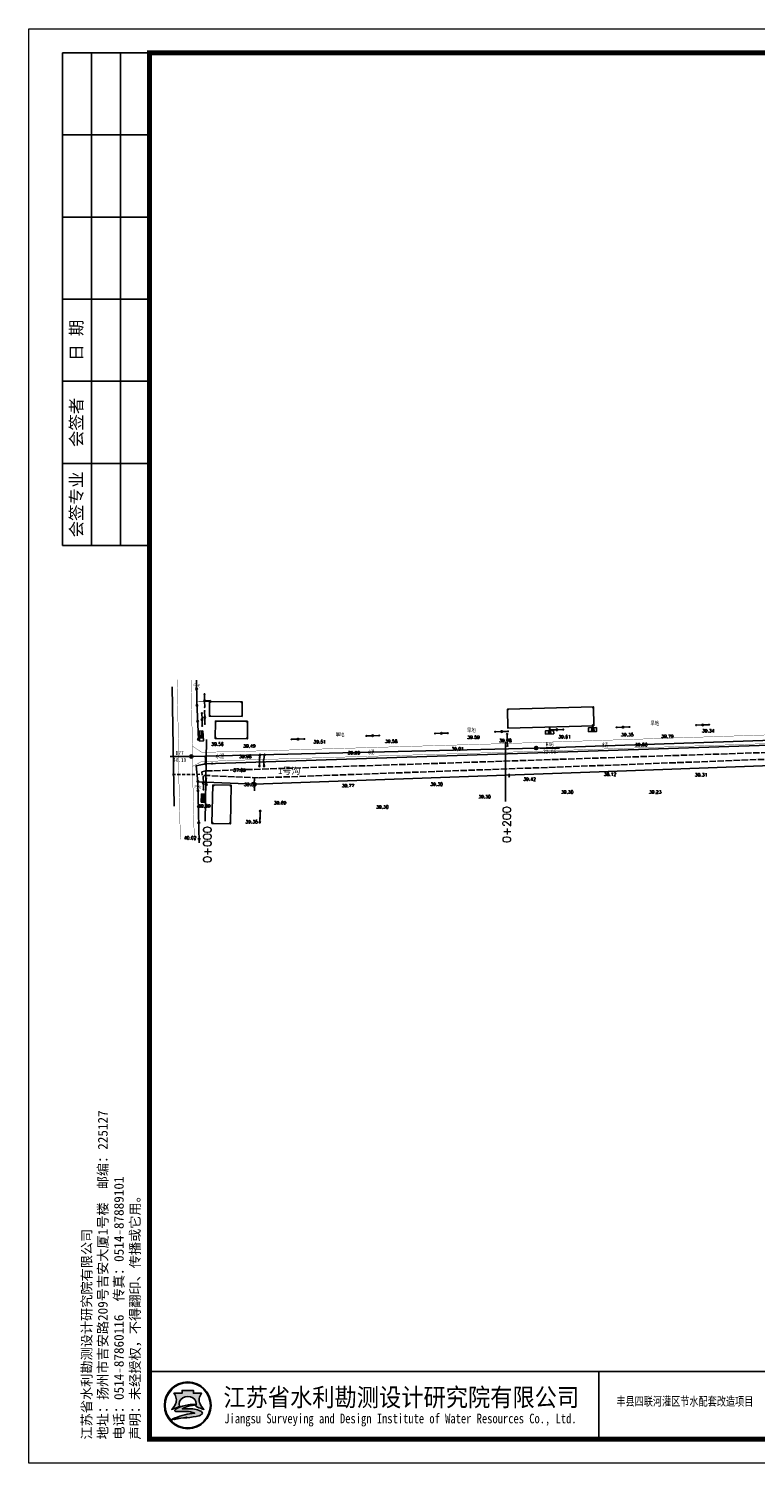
# Model space of a CAD drawing. Header units: millimetres. Extents: x -1851 to 142262423, y -629789 to 22327943.
# Tile 3 of 69: x 9956 to 10407, y 2719 to 3610. Entities that reach past the tile are written whole.
import ezdxf
from ezdxf.enums import TextEntityAlignment as Align

# ---------------------------------------------------------------- set-up
doc = ezdxf.new("R2010")
doc.units = ezdxf.units.MM
for name, pattern in [('4332', [5, 4, -1]), ('X3', [5, 4, -1]), ('X5', [3, 2, -1])]:
    doc.linetypes.add(name, pattern=pattern)
doc.layers.add('ASSIST', color=7, linetype='Continuous', plot=False)
for name, color, linetype in [('DLDW', 7, 'Continuous'), ('DLSS', 7, 'Continuous'), ('DMTZ', 7, 'Continuous'), ('duanmianxian', 7, 'Continuous'), ('GCD', 7, 'Continuous'), ('GXYZ', 7, 'Continuous'), ('JMD', 7, 'Continuous'), ('KZD', 7, 'Continuous'), ('smzj', 7, 'Continuous'), ('SXSS', 7, 'Continuous'), ('ZBTZ', 7, 'Continuous'), ('导线', 7, 'Continuous'), ('断面', 7, 'Continuous'), ('断面线', 7, 'Continuous')]:
    doc.layers.add(name, color=color, linetype=linetype)
doc.styles.add('HZ', font='rs.shx', dxfattribs={"bigfont": 'hztxt.shx'})
doc.styles.get("Standard").update_dxf_attribs({"font": 'txt', "bigfont": 'gbcbig.shx'})
doc.styles.add('仿宋', font='FangSong_GB2312.ttf')
doc.styles.add('宋体', font='txt', dxfattribs={"height": 3.5})
doc.styles.add('正等线体', font='simhei.ttf')
doc.linetypes.add('443', pattern='A,9.4,[169,AAA.SHX,S=1,R=0,X=0,Y=0.15],0.6', length=10)
doc.linetypes.add('833a', pattern='A,2,[150,AAA.SHX,S=0.8,R=0,X=0,Y=0],2,[150,AAA.SHX,S=2,R=0,X=0,Y=0],1e-11', length=4.00000000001)
doc.linetypes.add('8411', pattern='A,1,[20,LINE.SHX,S=2,R=0,X=0,Y=0],2,[15,LINE.SHX,S=2,R=0,X=0,Y=0],1', length=4)

# ---------------------------------------------------------------- blocks, each defined once
blk = doc.blocks.new('*U20')
at = {"linetype": 'Continuous'}
for points in [[(-1.110223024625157e-16, 2.5), (0.0999999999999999, 3.6), (-0.1000000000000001, 3.6)], [(-1.110223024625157e-16, 2.5), (-0.1000000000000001, 3.6), (-0.1000000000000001, 1.4)], [(-1.110223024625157e-16, 2.5), (-0.1000000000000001, 1.4), (0.0999999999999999, 1.4)], [(-1.110223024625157e-16, 2.5), (0.0999999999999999, 1.4), (0.0999999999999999, 3.6)]]:
    blk.add_solid(points, dxfattribs=at)
blk = doc.blocks.new('*U21')
at = {"linetype": 'Continuous'}
for points in [[(-0.09999999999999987, -0.09999999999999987), (-0.6000000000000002, 0.5999999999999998), (-0.7999999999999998, -0.7999999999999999)], [(-0.09999999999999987, -0.09999999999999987), (0.6000000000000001, 0.6000000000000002), (-0.6000000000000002, 0.5999999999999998)], [(-0.09999999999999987, -0.09999999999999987), (0.8000000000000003, -0.7999999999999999), (0.6000000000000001, 0.6000000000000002)], [(-0.09999999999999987, -0.09999999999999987), (-0.7999999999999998, -0.7999999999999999), (0.8000000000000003, -0.7999999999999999)]]:
    blk.add_solid(points, dxfattribs=at)
blk = doc.blocks.new('gc017')
for p, q in [((-0.6, 0.6), (-0.7999999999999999, -0.7999999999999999)), ((-0.6, 0.6), (0.6, 0.6)), ((0.6, 0.6), (0.8000000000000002, -0.7999999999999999)), ((-0.7999999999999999, -0.7999999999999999), (0.8000000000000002, -0.7999999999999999))]:
    blk.add_line(p, q)
for points in [[(0.6000000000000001, 0.6000000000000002), (-0.6000000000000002, 0.5999999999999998), (-0.7999999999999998, -0.7999999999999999), (0.8000000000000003, -0.7999999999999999)], [(-0.1, 0.6), (0.1, 0.6), (0.1, 2.8), (-0.1, 2.8)]]:
    blk.add_lwpolyline(points, close=True)
at = {"const_width": 0.2}
blk.add_lwpolyline([(-0.6, 0.6), (-0.6, 0.6), (-0.6, 0.6)], dxfattribs=at)
blk.add_point((0, 0))
at = {"linetype": 'Continuous'}
for name, p in [('*U21', (0, 0)), ('*U20', (1.110223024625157e-16, -0.7999999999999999))]:
    blk.add_blockref(name, p, dxfattribs=at)
blk = doc.blocks.new('*U25')
at = {"linetype": 'Continuous'}
for points in [[(3.75, -6.938893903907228e-17), (3.769030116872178, -0.09567085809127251), (3.769030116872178, 0.09567085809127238)], [(3.769030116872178, 0.09567085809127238), (3.823223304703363, -0.1767766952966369), (3.823223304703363, 0.1767766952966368)], [(3.823223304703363, -0.1767766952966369), (3.769030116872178, 0.09567085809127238), (3.769030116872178, -0.09567085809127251)], [(3.823223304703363, 0.1767766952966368), (3.904329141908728, -0.2309698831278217), (3.904329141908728, 0.2309698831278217)], [(3.904329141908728, -0.2309698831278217), (3.823223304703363, 0.1767766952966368), (3.823223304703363, -0.1767766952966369)], [(3.904329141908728, 0.2309698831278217), (4, -0.25), (4, 0.25)], [(4, -0.25), (3.904329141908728, 0.2309698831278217), (3.904329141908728, -0.2309698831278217)], [(4, 0.25), (4.095670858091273, -0.2309698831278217), (4.095670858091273, 0.2309698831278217)], [(4.095670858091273, -0.2309698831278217), (4, 0.25), (4, -0.25)], [(4.095670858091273, 0.2309698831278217), (4.176776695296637, -0.1767766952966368), (4.176776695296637, 0.1767766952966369)], [(4.176776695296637, -0.1767766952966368), (4.095670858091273, 0.2309698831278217), (4.095670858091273, -0.2309698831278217)], [(4.176776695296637, 0.1767766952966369), (4.230969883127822, -0.09567085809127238), (4.230969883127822, 0.09567085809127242)], [(4.230969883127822, -0.09567085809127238), (4.176776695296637, 0.1767766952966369), (4.176776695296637, -0.1767766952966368)], [(4.25, -2.775557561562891e-17), (4.230969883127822, 0.09567085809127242), (4.230969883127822, -0.09567085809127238)]]:
    blk.add_solid(points, dxfattribs=at)
blk = doc.blocks.new('gc170')
at = {"color": 8, "linetype": 'Continuous'}
blk.add_circle((0, 0), 0.5, dxfattribs=at)
blk = doc.blocks.new('gc257')
at = {"linetype": 'Continuous'}
h = blk.add_hatch(color=256, dxfattribs=at)
edge = h.paths.add_edge_path()
edge.add_arc((0, 0), 0.15, 0, 360)
for radius in [1, 0.15]:
    blk.add_circle((0, 0), radius)
blk.add_point((0, 0))
blk = doc.blocks.new('gc013c')
at = {"color": 8, "linetype": 'Continuous'}
blk.add_line((0.5, 0), (4, 0), dxfattribs=at)
at = {"color": 8, "linetype": 'Continuous', "const_width": 0.15, "flags": 128}
blk.add_lwpolyline([(3.775, 0, 1), (3.925, 0, 1)], format="xyb", close=True, dxfattribs=at)
blk = doc.blocks.new('tk')
h = blk.add_hatch(color=152)
h.dxf.hatch_style = 1
h.paths.add_polyline_path([(6876.364125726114, 854.2295714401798, 1), (6866.686434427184, 854.2295714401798, 1)])
h.paths.add_polyline_path([(6876.201261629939, 854.2295714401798, 1), (6866.84929852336, 854.2295714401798, 1)], flags=16)
h = blk.add_hatch(color=152)
h.dxf.hatch_style = 1
edge = h.paths.add_edge_path()
edge.add_arc((6873.407199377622, 851.8047045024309), 1.461698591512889, 43.31770961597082, 70.37003522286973)
edge.add_arc((6872.0275850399, 847.9366998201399), 5.568375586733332, 70.37003522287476, 84.52854590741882)
edge.add_arc((6871.440752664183, 841.8102204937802), 11.72289597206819, 84.5285459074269, 95.17746754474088)
edge.add_arc((6871.582339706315, 852.1014277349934), 1.831337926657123, 111.7965680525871, 130.9174013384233, ccw=False)
edge.add_arc((6873.47809212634, 847.3608850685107), 6.936886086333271, 98.84274785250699, 111.79656805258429, ccw=False)
edge.add_arc((6874.544451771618, 840.506451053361), 13.873772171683, 95.21036804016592, 98.84274785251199, ccw=False)
edge.add_ellipse((6871.525280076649, 854.5219636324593), major_axis=(-1.773815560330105, 0), ratio=0.8776980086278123, start_angle=172.6538623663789, end_angle=176.9129867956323)
edge.add_arc((6873.117644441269, 844.1909795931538), 10.24870363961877, 88.99992913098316, 98.52267106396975)
edge.add_arc((6872.724314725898, 846.8157053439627), 7.594670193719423, 98.5226710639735, 116.8491039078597)
edge.add_arc((6869.849912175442, 852.4939579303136), 1.230336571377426, 116.8491039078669, 139.2900683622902)
edge.add_arc((6869.065436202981, 853.1689503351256), 0.1954369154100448, 139.2900683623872, 263.050638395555)
edge.add_arc((6869.248585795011, 854.6715617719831), 1.70916902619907, 263.0506383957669, 272.136251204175)
edge.add_arc((6870.416233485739, 823.3689317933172), 29.61523112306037, 88.46268833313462, 92.13625120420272, ccw=False)
edge.add_arc((6871.07395213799, 847.876297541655), 5.099041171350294, 68.07113774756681, 88.46268833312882, ccw=False)
edge.add_arc((6875.183614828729, 831.3122526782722), 21.4080615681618, 95.91294384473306, 98.79521578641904)
edge.add_arc((6873.816328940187, 840.1492628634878), 12.46590188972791, 98.79521578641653, 117.8496747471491)
edge.add_arc((6932.315236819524, 613.7362839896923), 245.9934265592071, 104.7703900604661, 105.15790668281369, ccw=False)
edge.add_line((6869.600177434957, 851.6009245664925), (6868.796656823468, 851.2750728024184))
edge.add_arc((6890.157828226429, 754.105500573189), 99.48982566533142, 100.90627282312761, 102.39834375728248, ccw=False)
edge.add_line((6871.334059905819, 851.7983414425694), (6870.72346251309, 851.6097564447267))
edge.add_arc((6868.414090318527, 880.2016823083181), 28.68503833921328, 274.6177604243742, 279.6944367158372)
edge.add_arc((6872.474319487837, 856.4344682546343), 4.573507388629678, 279.694436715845, 287.6119267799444)
edge.add_arc((6873.358587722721, 853.648913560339), 1.650966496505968, 287.6119267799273, 311.5140981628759)
edge.add_arc((6874.270477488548, 852.6187205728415), 0.2751610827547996, 311.5140981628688, 403.3177096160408)
edge = h.paths.add_edge_path()
edge.add_arc((6875.946394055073, 855.3665725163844), 2.066422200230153, 138.9741968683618, 204.1180883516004, ccw=False)
edge.add_line((6874.387456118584, 856.7229696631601), (6872.690352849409, 856.7229696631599))
edge.add_line((6872.69035284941, 856.7229696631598), (6872.69035284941, 857.3096342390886))
edge.add_line((6872.69035284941, 857.3096342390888), (6870.360207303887, 857.3096342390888))
edge.add_line((6870.360207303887, 857.3096342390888), (6870.360207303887, 856.7229696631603))
edge.add_line((6870.360207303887, 856.7229696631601), (6868.663104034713, 856.7229696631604))
edge.add_arc((6867.104166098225, 855.3665725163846), 2.066422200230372, -24.118088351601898, 41.0258031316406, ccw=False)
edge.add_arc((6865.567634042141, 856.05447875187), 3.749914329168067, 314.34412131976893, 335.8819116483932, ccw=False)
edge.add_arc((6867.522236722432, 856.4070458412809), 3.106664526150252, 282.3877277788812, 290.1465811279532)
edge.add_arc((6864.457993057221, 864.7594382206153), 12.00340818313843, 290.1465811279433, 296.6495194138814)
edge.add_ellipse((6871.525280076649, 854.5219636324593), major_axis=(-1.773815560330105, 0), ratio=0.8776980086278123, start_angle=176.9129867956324, end_angle=378.37473811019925, ccw=False)
edge.add_ellipse((6871.525280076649, 854.5219636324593), major_axis=(-1.773815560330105, 0), ratio=0.8776980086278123, start_angle=172.653862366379, end_angle=176.9129867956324, ccw=False)
edge.add_ellipse((6871.525280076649, 854.5219636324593), major_axis=(-1.773815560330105, 0), ratio=0.8776980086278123, start_angle=161.6252618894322, end_angle=172.653862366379, ccw=False)
edge.add_arc((6878.592567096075, 864.759438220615), 12.00340818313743, 243.3504805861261, 249.853418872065)
edge.add_arc((6875.528323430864, 856.4070458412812), 3.106664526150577, 249.8534188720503, 257.61227222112)
edge.add_arc((6877.482926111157, 856.05447875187), 3.74991432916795, 204.1180883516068, 225.6558786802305, ccw=False)
at = {"lineweight": 0}
for p, q in [((6838.597780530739, 842.2295714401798), (6838.597780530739, 1139.229571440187)), ((6838.597780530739, 1139.229571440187), (7258.597780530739, 1139.229571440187)), ((7258.597780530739, 842.2295714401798), (6838.597780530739, 842.2295714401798))]:
    blk.add_line(p, q, dxfattribs=at)
for p, q in [((6863.597780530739, 1134.229571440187), (6845.597780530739, 1134.229571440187)), ((6845.597780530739, 1134.229571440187), (6845.597780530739, 1032.229571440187)), ((6851.597780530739, 1134.229571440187), (6851.597780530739, 1032.229571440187)), ((6857.597780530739, 1134.229571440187), (6857.597780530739, 1032.229571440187)), ((6863.597780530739, 1117.229571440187), (6845.597780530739, 1117.229571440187)), ((6863.597780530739, 1100.229571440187), (6845.597780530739, 1100.229571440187)), ((6863.597780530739, 1083.229571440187), (6845.597780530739, 1083.229571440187)), ((6863.597780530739, 1066.229571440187), (6845.597780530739, 1066.229571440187)), ((6863.597780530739, 1049.229571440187), (6845.597780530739, 1049.229571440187)), ((6863.597780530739, 1032.229571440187), (6845.597780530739, 1032.229571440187)), ((6956.597780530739, 861.2295714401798), (6956.597780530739, 847.2295714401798))]:
    blk.add_line(p, q)
at = {"lineweight": 0, "const_width": 1}
blk.add_lwpolyline([(6863.597780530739, 1134.229571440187), (7253.597780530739, 1134.229571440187), (7253.597780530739, 847.2295714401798), (6863.597780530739, 847.2295714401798)], close=True, dxfattribs=at)
at = {"lineweight": 0, "const_width": 0.4}
blk.add_lwpolyline([(7253.597780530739, 861.2295714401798), (6863.597780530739, 861.2295714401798)], dxfattribs=at)
at = {"color": 152}
for points in [[(6869.8419023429, 854.0311891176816, -0.02838203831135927), (6868.592243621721, 853.4904639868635, -0.03386732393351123), (6868.188697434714, 853.3727099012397, 0.09425397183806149), (6868.990200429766, 854.5221939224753, 0.2921547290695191), (6868.663104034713, 856.7229696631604), (6870.360207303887, 856.7229696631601), (6870.360207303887, 857.3096342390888), (6872.69035284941, 857.3096342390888), (6872.69035284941, 856.7229696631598), (6874.387456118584, 856.7229696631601, 0.29215472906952), (6874.06035972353, 854.5221939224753, 0.09425397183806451), (6874.861862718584, 853.3727099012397, -0.03386732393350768), (6874.458316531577, 853.4904639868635, -0.02838203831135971), (6873.208657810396, 854.0311891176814)], [(6873.296521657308, 854.4381220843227, 0.04157472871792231), (6871.598778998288, 854.3265098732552, 0.08013502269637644), (6869.294240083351, 853.5916630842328, 0.09823132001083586), (6868.917290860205, 853.2964201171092, 0.599439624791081), (6869.041789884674, 852.9749492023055, 0.03966424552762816), (6869.312296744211, 852.9635806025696, -0.01603031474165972), (6871.210748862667, 852.9735033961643, -0.08921046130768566), (6872.978215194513, 852.6064141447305, 0.01257694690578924), (6871.910251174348, 852.4685801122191, 0.08333285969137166), (6867.992840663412, 851.171317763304, -0.001690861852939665), (6869.600177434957, 851.6009245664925), (6868.796656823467, 851.275072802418, -0.006510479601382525), (6871.334059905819, 851.7983414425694), (6870.72346251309, 851.6097564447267, 0.02215480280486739), (6873.244469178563, 851.9262713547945, 0.03456031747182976), (6873.858117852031, 852.0753316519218, 0.1046726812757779), (6874.452855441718, 852.4126819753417, 0.4234638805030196), (6874.470673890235, 852.8074929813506, 0.1185893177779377), (6873.898248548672, 853.1814519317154, 0.06185687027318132), (6872.558528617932, 853.479704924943, 0.04649815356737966), (6870.382867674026, 853.4852866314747, -0.08362449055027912), (6870.902341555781, 853.8018397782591, -0.05658197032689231), (6872.411732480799, 854.2153190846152, -0.01585057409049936), (6873.284535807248, 854.3228965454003)]]:
    blk.add_lwpolyline(points, format="xyb", dxfattribs=at)
for radius in [4.838845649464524, 4.675981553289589]:
    blk.add_circle((6871.525280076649, 854.2295714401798), radius, dxfattribs=at)
blk.add_arc((6873.478092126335, 847.3608850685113), 6.936886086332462, 98.84274785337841, 111.7965680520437, dxfattribs=at)
for start_param, end_param in [(2.820892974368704, 6.603884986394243), (3.013378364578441, 3.087714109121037)]:
    blk.add_ellipse((6871.525280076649, 854.5219636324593), major_axis=(-1.773815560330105, 0), ratio=0.8776980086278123, start_param=start_param, end_param=end_param, dxfattribs=at)
at = {"style": '宋体'}
for s, height, width, p in [('江苏省水利勘测设计研究院有限公司', 3.75, 0.9, (6915.725099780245, 855.9804173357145)), ('丰县四联河灌区节水配套改造项目', 1.8, 0.75, (6974.43168055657, 855.1042281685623)), ('Jiangsu Surveying and Design Institute of Water Resources Co., Ltd.', 2, 0.8, (6915.552971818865, 851.2429752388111))]:
    blk.add_text(s, height=height, dxfattribs=dict(at, width=width)).set_placement(p, align=Align.MIDDLE)
at = {"rotation": 90}
for s, insert, char_height, attachment_point, style in [('日 期', (6848.597780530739, 1074.729571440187), 2.5, 5, '宋体'), ('会签者', (6848.597780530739, 1057.729571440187), 2.5, 5, '宋体'), ('会签专业', (6848.597780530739, 1040.729571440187), 2.5, 5, '宋体'), ('江苏省水利勘测设计研究院有限公司\\P地址：扬州市吉安路209号吉安大厦1号楼  邮编：225127\\P电话：0514-87860116  传真：0514-87889101\\P声明：未经授权，不得翻印、传播或它用。', (6861.892912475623, 847.1478961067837), 2, 7, '仿宋')]:
    blk.add_mtext(s, dxfattribs=dict(at, insert=insert, char_height=char_height, attachment_point=attachment_point, style=style))

msp = doc.modelspace()

# ---------------------------------------------------------------- linework, layer by layer
at = {"color": 7, "linetype": 'Continuous'}
for p, q in [((10253.25737886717, 3168.46259250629, 0.7370000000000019), (10253.18630462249, 3171.961870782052, 0.7370000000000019)), ((10253.27768579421, 3167.462798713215, 0.7370000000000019), (10253.34876003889, 3163.963520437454, 0.7370000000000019)), ((10099.31056233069, 3154.725412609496), (10099.31056233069, 3151.225412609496)), ((10099.36228924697, 3155.722729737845), (10099.72437766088, 3159.203949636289)), ((10102.00123053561, 3154.741904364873), (10102.27400096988, 3151.252549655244)), ((10102.03011022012, 3155.735759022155), (10102.50503844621, 3159.203386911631)), ((10099.70232158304, 3119.820291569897), (10099.52350834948, 3116.324862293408)), ((10099.7424932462, 3120.819424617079), (10099.84488165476, 3124.317926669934))]:
    msp.add_line(p, q, dxfattribs=at)
at = {"color": 7}
for p, q in [((10254.3684993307, 3144.844748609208, 42.908714), (10254.06849933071, 3145.364363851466, 42.908714)), ((10254.3684993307, 3146.844748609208, 42.908714), (10254.3684993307, 3144.844748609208, 42.908714)), ((10254.3684993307, 3144.844748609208, 42.908714), (10254.66849933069, 3145.364363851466, 42.908714))]:
    msp.add_line(p, q, dxfattribs=at)
at = {"color": 7, "linetype": 'Continuous', "flags": 128}
for points in [[(10065.22396365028, 3196.117472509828), (10065.28676117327, 3192.868079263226)], [(10065.36888101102, 3188.618872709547), (10065.30608348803, 3191.868265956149)], [(10069.04572223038, 3192.440631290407), (10065.79632898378, 3192.377833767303)], [(10063.6314776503, 3184.380007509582), (10063.69427517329, 3181.13061426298)], [(10065.32833565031, 3185.661758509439), (10065.3911331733, 3182.412365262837)], [(10065.47325301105, 3178.163158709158), (10065.41045548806, 3181.41255195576)], [(10063.77639501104, 3176.881407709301), (10063.71359748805, 3180.130800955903)], [(10208.63090988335, 3172.032380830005), (10211.87950973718, 3172.12776943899)], [(10216.12767877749, 3172.252508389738), (10212.87907892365, 3172.157119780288)], [(10246.00402788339, 3173.104818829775), (10249.25262773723, 3173.20020743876)], [(10253.50079677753, 3173.324946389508), (10250.2521969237, 3173.229557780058)], [(10252.84526046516, 3171.342566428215), (10253.18630462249, 3171.961870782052), (10253.5522146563, 3171.356925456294)], [(10280.28826688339, 3174.184697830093), (10283.53686673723, 3174.280086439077)], [(10287.78503577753, 3174.404825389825), (10284.5364359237, 3174.309436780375)], [(10321.38783188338, 3175.821555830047), (10324.63643173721, 3175.916944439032)], [(10328.88460077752, 3176.04168338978), (10325.63600092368, 3175.946294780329)], [(10370.84129488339, 3177.224544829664), (10374.08989473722, 3177.319933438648)], [(10378.33806377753, 3177.444672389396), (10375.0894639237, 3177.349283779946)], [(10119.52492988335, 3168.375472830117), (10122.77352973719, 3168.470861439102)], [(10127.02169877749, 3168.59560038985), (10123.77309892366, 3168.5002117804)], [(10165.96810388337, 3170.50817382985), (10169.2167037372, 3170.603562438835)], [(10173.46487277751, 3170.728301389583), (10170.21627292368, 3170.632912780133)], [(10253.68980419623, 3164.58282479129), (10253.34876003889, 3163.963520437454), (10252.98285000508, 3164.568465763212)], [(10065.8838326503, 3156.918137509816), (10065.94663017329, 3153.668744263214)], [(10099.24566270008, 3158.018915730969), (10099.66066730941, 3158.591420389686), (10099.94896858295, 3157.945763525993)], [(10099.30938499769, 3158.631559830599), (10099.72437766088, 3159.203949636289), (10100.01269088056, 3158.558407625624)], [(10101.98809936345, 3158.034521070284), (10102.42147365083, 3158.593249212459), (10102.68865927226, 3157.93857199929)], [(10102.0716798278, 3158.644773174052), (10102.50503844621, 3159.203386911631), (10102.77223973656, 3158.548824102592)], [(10069.70317152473, 3153.321771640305), (10066.45587535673, 3153.18922881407)], [(10099.66411233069, 3152.453612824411), (10099.31056233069, 3151.841246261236), (10098.95701233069, 3152.453612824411)], [(10099.66411233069, 3151.837663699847), (10099.31056233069, 3151.225412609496), (10098.95701233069, 3151.837663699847)], [(10102.53075658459, 3152.504567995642), (10102.22600633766, 3151.866510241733), (10101.8258072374, 3152.4494605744)], [(10102.57876021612, 3151.890492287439), (10102.27400096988, 3151.252549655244), (10101.87381086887, 3151.835384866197)], [(10064.5030076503, 3144.859165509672), (10064.56580517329, 3141.609772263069)], [(10064.64792501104, 3137.36056570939), (10064.58512748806, 3140.609958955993)], [(10066.27367365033, 3144.036727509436), (10066.33647117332, 3140.787334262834)], [(10099.45555340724, 3123.100594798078), (10099.82686616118, 3123.702356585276), (10100.16235077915, 3123.079909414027)], [(10099.47357227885, 3123.716280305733), (10099.84488165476, 3124.317926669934), (10100.18036965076, 3123.695594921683)], [(10099.90787624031, 3116.918251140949), (10099.52350834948, 3116.324862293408), (10099.201699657, 3116.954376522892)], [(10099.9393447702, 3117.533395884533), (10099.55497097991, 3116.939891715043), (10099.23316818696, 3117.569521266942)]]:
    msp.add_lwpolyline(points, dxfattribs=at)
at = {"color": 7, "linetype": 'Continuous'}
for centre, radius in [((10065.29642233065, 3192.368172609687, 0.9304070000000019), 0.5), ((10065.21913307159, 3196.367425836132, 1.103579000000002), 0.25), ((10063.70393633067, 3180.630707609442, 0.3240260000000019), 0.5), ((10063.62664707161, 3184.629960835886, 0.4971980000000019), 0.25), ((10065.40079433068, 3181.912458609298, 0.7370000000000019), 0.5), ((10065.32350507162, 3185.911711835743, 0.9101720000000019), 0.25), ((10065.37371158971, 3188.368919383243, 0.9304070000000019), 0.25), ((10065.37371158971, 3188.368919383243, 0.9304070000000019), 0.25), ((10063.78122558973, 3176.631454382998, 0.3240260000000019), 0.25), ((10065.47808358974, 3177.913205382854, 0.7370000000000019), 0.25), ((10208.38101758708, 3172.025043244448, 40.085805), 0.25), ((10212.37929433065, 3172.142444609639, 40.085805), 0.5), ((10216.37757107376, 3172.25984597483, 40.258977), 0.25), ((10245.75413558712, 3173.097481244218, 40.117358), 0.25), ((10249.7524123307, 3173.214882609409, 40.117358), 0.5), ((10253.7506890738, 3173.3322839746, 40.29053), 0.25), ((10280.03837458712, 3174.177360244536, 40.375015), 0.25), ((10284.0366513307, 3174.294761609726, 40.375015), 0.5), ((10288.0349280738, 3174.412162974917, 40.54818700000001), 0.25), ((10321.13793958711, 3175.81421824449, 40.070227), 0.25), ((10325.13621633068, 3175.931619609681, 40.070227), 0.5), ((10329.13449307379, 3176.049020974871, 40.243399), 0.25), ((10370.59140258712, 3177.217207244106, 40.076083), 0.25), ((10374.58967933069, 3177.334608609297, 40.076083), 0.5), ((10378.5879560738, 3177.452009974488, 40.24925500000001), 0.25), ((10119.27503758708, 3168.36813524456, 40.153897), 0.25), ((10123.27331433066, 3168.485536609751, 40.153897), 0.5), ((10127.27159107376, 3168.602937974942, 40.327069), 0.25), ((10165.7182115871, 3170.500836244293, 40.072562), 0.25), ((10169.71648833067, 3170.618237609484, 40.072562), 0.5), ((10173.71476507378, 3170.735638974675, 40.24573400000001), 0.25), ((10253.26753233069, 3167.962695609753, 0.7370000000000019), 0.5), ((10253.26753233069, 3167.962695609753, 0.7370000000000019), 0.5), ((10065.87900207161, 3157.16809083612, 0.7370000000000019), 0.25), ((10064.49817707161, 3145.109118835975, -0.3433489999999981), 0.25), ((10065.95629133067, 3153.168837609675, 0.7370000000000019), 0.5), ((10069.95296353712, 3153.331967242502, 0.7370000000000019), 0.25), ((10064.57546633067, 3141.109865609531, -0.3433489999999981), 0.5), ((10064.65275558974, 3137.110612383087, -0.3433489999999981), 0.25), ((10066.3461323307, 3140.287427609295, 0.1742680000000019), 0.5), ((10066.26884307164, 3144.286680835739, 0.1742680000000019), 0.25)]:
    msp.add_circle(centre, radius, dxfattribs=at)
at = {"layer": 'ASSIST', "color": 7, "linetype": 'Continuous'}
for p, q in [((10099.50004541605, 3157.047156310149), (10099.31056233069, 3155.225412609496)), ((10099.31056233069, 3155.225412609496), (10099.31056233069, 3153.60199093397)), ((10102.21879447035, 3157.113413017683), (10101.96226333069, 3155.240383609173)), ((10101.96226333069, 3155.240383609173), (10102.1524899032, 3152.806952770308)), ((10099.7278663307, 3120.319638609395), (10099.55024232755, 3116.847456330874)), ((10099.84908136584, 3124.461426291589), (10099.7278663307, 3120.319638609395))]:
    msp.add_line(p, q, dxfattribs=at)
at = {"layer": 'ASSIST', "color": 7, "linetype": 'Continuous', "flags": 128}
for points, elevation in [([(10060.3766897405, 3205.14806068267), (10060.44798433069, 3191.821503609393), (10061.45107533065, 3168.371204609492)], 0.3245750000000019), ([(10061.97338975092, 3104.195504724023), (10061.10608933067, 3142.230927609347)], 0.7256930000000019)]:
    msp.add_lwpolyline(points, dxfattribs=dict(at, elevation=elevation))
msp.add_lwpolyline([(10096.24945436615, 3144.386778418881), (10096.0522773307, 3140.436171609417), (10096.19670833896, 3137.537077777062)], dxfattribs=at)
at = {"layer": 'DLDW', "color": 7, "linetype": 'Continuous', "flags": 128}
for points, elevation in [([(10064.2492323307, 3173.605683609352), (10064.58438033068, 3167.387824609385), (10062.22968391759, 3167.260904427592), (10061.8945359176, 3173.47876342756)], 0.5623880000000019), ([(10282.10893433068, 3171.82682360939), (10277.07645833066, 3171.594792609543), (10276.9818208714, 3173.647366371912), (10282.01429687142, 3173.879397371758)], 40.54050700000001), ([(10308.63097833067, 3175.619672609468), (10303.70473633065, 3175.415066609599), (10303.80021745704, 3173.116193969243), (10308.72645945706, 3173.320799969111)], 40.466239), ([(10065.45885233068, 3129.372776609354), (10065.53682333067, 3134.305828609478), (10063.28826590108, 3134.34136893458), (10063.21029490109, 3129.408316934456)], -0.3567679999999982)]:
    msp.add_lwpolyline(points, close=True, dxfattribs=dict(at, elevation=elevation))
at = {"layer": 'DLSS', "color": 7, "linetype": 'Continuous', "const_width": 0.2, "flags": 128}
for points, elevation in [([(10050.25800850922, 3106.305004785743), (10049.13247884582, 3151.438799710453), (10049.0829851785, 3164.04465266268), (10048.27068171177, 3205.390368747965)], 0.7628910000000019), ([(10058.93604596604, 3104.742416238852), (10057.76844133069, 3151.563419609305), (10057.7190373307, 3164.146434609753), (10056.91213167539, 3205.21740561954)], 0.7628910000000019), ([(10086.02944133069, 3155.403419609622), (10178.11390824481, 3158.167192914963), (10249.1255246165, 3160.249604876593), (10429.85613805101, 3166.226935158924), (10513.27669055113, 3169.081395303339), (10646.53626112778, 3173.259232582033), (10676.75133918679, 3174.450193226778), (10856.5758055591, 3183.155971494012), (10906.96881366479, 3185.975170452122), (10966.22717245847, 3188.904260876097), (10983.42904070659, 3189.662921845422), (11010.31088915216, 3190.959049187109), (11151.49807304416, 3196.954579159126), (11201.06163767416, 3199.861016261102)], 0.6087090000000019), ([(10057.76844133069, 3151.563419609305), (10063.25326433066, 3154.502806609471), (10086.02944133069, 3155.403419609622)], 0.7131990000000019)]:
    msp.add_lwpolyline(points, dxfattribs=dict(at, elevation=elevation))
at = {"layer": 'DLSS', "color": 7, "linetype": 'X3', "const_width": 0.2, "elevation": 0.6087090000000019, "flags": 128}
for points in [[(10082.31934133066, 3160.674990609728), (10177.95075133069, 3163.565387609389), (10248.95711133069, 3165.647647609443), (10429.67453333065, 3171.624541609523), (10513.09972833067, 3174.47916060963), (10646.34528733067, 3178.656558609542), (10676.51440333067, 3179.845707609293), (10856.29439233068, 3188.549332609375), (10906.68466633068, 3191.368378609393), (10965.97488033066, 3194.299043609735), (10983.18001433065, 3195.057848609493), (11010.0662733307, 3196.354188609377), (11151.22541133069, 3202.348527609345), (11201.06163767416, 3205.270953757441)], [(10082.31934133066, 3160.674990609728), (10063.51304233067, 3160.348711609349), (10057.7190373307, 3164.146434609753)]]:
    msp.add_lwpolyline(points, dxfattribs=at)
at = {"layer": 'DMTZ', "color": 7, "linetype": '8411', "elevation": 39.699462, "flags": 128}
msp.add_lwpolyline([(10046.42796833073, 3126.76832360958), (10045.07327813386, 3200.881189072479), (10045.07327813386, 3200.881189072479)], dxfattribs=at)
at = {"layer": 'DMTZ', "color": 7, "linetype": '4332'}
for points in [[(10063.59966826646, 3148.198466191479), (10066.13282132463, 3148.719999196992), (10666.24003032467, 3168.50437219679)], [(10667.64801985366, 3165.552119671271), (10313.130556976, 3152.182289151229), (10098.78174197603, 3144.433245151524), (10063.83555397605, 3146.051916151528), (10063.59966826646, 3148.198466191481)]]:
    msp.add_lwpolyline(points, dxfattribs=at)
at = {"layer": 'GXYZ', "color": 7, "linetype": 'Continuous'}
for p, q in [((10099.50004541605, 3157.047156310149), (10099.72437766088, 3159.203949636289)), ((10102.21879447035, 3157.113413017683), (10102.50503844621, 3159.203386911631)), ((10099.31056233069, 3151.225412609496), (10099.31056233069, 3153.60199093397)), ((10102.27400096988, 3151.252549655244), (10102.1524899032, 3152.806952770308)), ((10096.25130794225, 3136.441126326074), (10096.19670833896, 3137.537077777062)), ((10096.24945436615, 3144.386778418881), (10096.25167141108, 3144.431198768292)), ((10099.84908136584, 3124.461426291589), (10099.84488165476, 3124.317926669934)), ((10099.52350834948, 3116.324862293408), (10099.55024232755, 3116.847456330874))]:
    msp.add_line(p, q, dxfattribs=at)
at = {"layer": 'JMD', "color": 7, "linetype": 'Continuous'}
for p, q in [((10068.36239236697, 3191.769171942, 0.7370000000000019), (10069.06425402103, 3191.05685865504, 0.7370000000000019)), ((10088.71277636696, 3191.618769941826, 0.7370000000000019), (10088.00046308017, 3190.916908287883, 0.7370000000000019)), ((10068.29543833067, 3182.709848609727, 0.7370000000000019), (10069.00775161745, 3183.41171026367, 0.7370000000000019)), ((10088.64582233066, 3182.559446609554, 0.7370000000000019), (10087.9439606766, 3183.271759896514, 0.7370000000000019)), ((10253.31604400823, 3187.075318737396, 0.7370000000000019), (10254.04333145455, 3186.388985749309, 0.7370000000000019)), ((10306.74811700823, 3188.623316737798, 0.7370000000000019), (10306.0617840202, 3187.896029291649, 0.7370000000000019)), ((10072.01402033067, 3179.746003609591, 0.7370000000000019), (10072.71474344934, 3179.032570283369, 0.7370000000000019)), ((10092.00381333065, 3179.566338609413, 0.7370000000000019), (10091.29038000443, 3178.865615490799, 0.7370000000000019)), ((10253.65934333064, 3175.225694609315, 0.7370000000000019), (10254.34567631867, 3175.952982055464, 0.7370000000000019)), ((10307.09141633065, 3176.773692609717, 0.7370000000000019), (10306.36412888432, 3177.460025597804, 0.7370000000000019)), ((10071.91617473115, 3168.859557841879, 0.7370000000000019), (10072.62960805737, 3169.560280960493, 0.7370000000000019)), ((10091.90596773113, 3168.679892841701, 0.7370000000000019), (10091.20524461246, 3169.393326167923, 0.7370000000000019)), ((10070.45271333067, 3140.079650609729, 0.7370000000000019), (10071.14279223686, 3139.355916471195, 0.7370000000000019)), ((10081.90513003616, 3139.8070305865, 0.7370000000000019), (10081.18139589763, 3139.116951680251, 0.7370000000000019)), ((10069.88319833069, 3116.155057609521, 0.7370000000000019), (10070.60693246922, 3116.845136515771, 0.7370000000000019)), ((10081.33561503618, 3115.882437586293, 0.7370000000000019), (10080.64553612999, 3116.606171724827, 0.7370000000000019))]:
    msp.add_line(p, q, dxfattribs=at)
at = {"layer": 'JMD', "color": 7, "linetype": '443', "const_width": 0.3, "elevation": 0.7370000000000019, "flags": 128}
msp.add_lwpolyline([(10068.36239236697, 3191.769171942), (10060.44798433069, 3191.821503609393)], dxfattribs=at)
at = {"layer": 'JMD', "color": 7, "linetype": 'Continuous', "flags": 128}
for points, elevation in [([(10088.64582233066, 3182.559446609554), (10068.29543833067, 3182.709848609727), (10068.36239236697, 3191.769171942), (10088.71277636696, 3191.618769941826)], 0.4057070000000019), ([(10307.09141633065, 3176.773692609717), (10253.65934333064, 3175.225694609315), (10253.31604400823, 3187.075318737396), (10306.74811700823, 3188.623316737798)], 40.092361), ([(10092.00381333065, 3179.566338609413), (10072.01402033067, 3179.746003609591), (10071.91617473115, 3168.859557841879), (10091.90596773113, 3168.679892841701)], 0.1575790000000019), ([(10070.45271333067, 3140.079650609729), (10069.88319833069, 3116.155057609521), (10081.33561503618, 3115.882437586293), (10081.90513003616, 3139.8070305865)], 0.2200740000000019)]:
    msp.add_lwpolyline(points, close=True, dxfattribs=dict(at, elevation=elevation))
at = {"layer": 'KZD', "color": 7, "linetype": 'Continuous'}
for p, q in [((10043.82172225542, 3157.702860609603, 40.8415), (10055.82172225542, 3157.702860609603, 40.8415)), ((10273.67439233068, 3162.966860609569, 40.688), (10285.67439233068, 3162.966860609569, 40.688))]:
    msp.add_line(p, q, dxfattribs=at)
at = {"layer": 'SXSS', "color": 7, "linetype": 'X5', "elevation": 0.7370000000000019, "flags": 128}
msp.add_lwpolyline([(10062.30845394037, 3146.641668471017), (10044.4433443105, 3146.423495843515)], dxfattribs=at)
at = {"layer": '导线', "color": 7, "linetype": 'Continuous', "flags": 128}
msp.add_lwpolyline([(10057.04809233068, 3157.702860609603), (10271.17339233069, 3162.967860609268), (10412.06029233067, 3167.694860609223), (10674.6454923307, 3176.105860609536), (10871.40009233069, 3185.516860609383), (11037.80729233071, 3196.099860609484), (11201.06163767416, 3204.540673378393)], dxfattribs=at)
at = {"layer": '断面线', "color": 7, "linetype": 'Continuous'}
for p, q in [((10066.38485491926, 3168.316764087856), (10065.7209825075, 3117.640632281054)), ((10252.25063518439, 3166.34281017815, 40.29053), (10252.15744796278, 3129.707320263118))]:
    msp.add_line(p, q, dxfattribs=at)
at = {"layer": '断面线', "color": 7, "linetype": '833a', "flags": 128}
msp.add_lwpolyline([(10643.05776333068, 3160.400712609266), (10310.40109233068, 3148.185215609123), (10096.0522773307, 3140.436171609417), (10061.10608933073, 3142.054842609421), (10060.0190923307, 3151.946469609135), (10065.95629133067, 3153.168837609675), (10666.06350033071, 3172.953210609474)], dxfattribs=at)

# ---------------------------------------------------------------- block references
at = {"color": 7, "linetype": 'Continuous'}
for p, rotation in [((10065.29642233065, 3192.368172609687, 1.103579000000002), 91.10715598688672), ((10065.29642233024, 3192.368172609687, 0.9304070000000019), 1.107155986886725), ((10063.70393633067, 3180.630707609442, 0.4971980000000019), 91.10715598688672), ((10065.40079433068, 3181.912458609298, 0.9101720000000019), 91.10715598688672), ((10065.29642233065, 3192.368172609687, 0.9304070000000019), 271.1071559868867), ((10063.70393633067, 3180.630707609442, 0.3240260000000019), 271.1071559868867), ((10065.40079433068, 3181.912458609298, 0.7370000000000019), 271.1071559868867), ((10212.37929433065, 3172.142444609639, 40.085805), 181.6818922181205), ((10212.37929433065, 3172.142444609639, 40.258977), 1.681892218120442), ((10249.7524123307, 3173.214882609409, 40.117358), 181.6818922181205), ((10249.7524123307, 3173.214882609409, 40.29053), 1.681892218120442), ((10284.0366513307, 3174.294761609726, 40.375015), 181.6818922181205), ((10284.0366513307, 3174.294761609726, 40.54818700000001), 1.681892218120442), ((10325.13621633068, 3175.931619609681, 40.070227), 181.6818922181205), ((10325.13621633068, 3175.931619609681, 40.243399), 1.681892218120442), ((10374.58967933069, 3177.334608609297, 40.076083), 181.6818922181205), ((10374.58967933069, 3177.334608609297, 40.24925500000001), 1.681892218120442), ((10123.27331433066, 3168.485536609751, 40.153897), 181.6818922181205), ((10123.27331433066, 3168.485536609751, 40.327069), 1.681892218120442), ((10169.71648833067, 3170.618237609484, 40.072562), 181.6818922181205), ((10169.71648833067, 3170.618237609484, 40.24573400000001), 1.681892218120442), ((10065.95629133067, 3153.168837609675, 0.7370000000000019), 91.10715598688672), ((10064.57546633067, 3141.109865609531, -0.3433489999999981), 91.10715598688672), ((10065.95629133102, 3153.168837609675, 0.7370000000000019), 2.337308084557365), ((10064.57546633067, 3141.109865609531, -0.3433489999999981), 271.1071559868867), ((10066.3461323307, 3140.287427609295, 0.1742680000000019), 91.10715598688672)]:
    msp.add_blockref('*U25', p, dxfattribs=dict(at, rotation=rotation))
at = {"layer": 'DLDW', "color": 7, "linetype": 'Continuous'}
for p in [(10063.31870171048, 3170.055163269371, 0.7370000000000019), (10279.57736489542, 3172.819367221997, 0.7370000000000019), (10306.38707711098, 3174.506202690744, 0.7370000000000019), (10064.2622488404, 3131.096149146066, 0.7370000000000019)]:
    msp.add_blockref('gc017', p, dxfattribs=at)
at = {"layer": 'GXYZ', "color": 7, "linetype": 'Continuous'}
msp.add_blockref('gc170', (10096.0522773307, 3140.436171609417), dxfattribs=at)
for rotation in [272.8520812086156, 87.1427060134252]:
    msp.add_blockref('gc013c', (10096.0522773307, 3140.436171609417), dxfattribs=dict(at, rotation=rotation))
at = {"layer": 'KZD', "color": 7, "linetype": 'Continuous'}
for p in [(10271.17439233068, 3162.966860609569, 40.688), (10057.04809233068, 3157.702860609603, 40.8415)]:
    msp.add_blockref('gc257', p, dxfattribs=at)
at = {"layer": 'ZBTZ', "color": 7, "linetype": 'Continuous'}
for p, rotation in [((10060.40677856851, 3199.523784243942, 0.7370000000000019), 270.3065187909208), ((10060.54617520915, 3189.525993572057, 0.7370000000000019), 272.4493447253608), ((10060.9735363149, 3179.535129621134, 0.7370000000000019), 272.4493447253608), ((10061.45107533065, 3168.371204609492, 0.7370000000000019), 272.4493447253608), ((10061.10608933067, 3142.230927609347, 0.7370000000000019), 91.30625716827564), ((10061.2361354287, 3136.527761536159, 0.7370000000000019), 91.30625716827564), ((10061.46410056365, 3126.530360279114, 0.7370000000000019), 91.30625716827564), ((10061.69206569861, 3116.532959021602, 0.7370000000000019), 91.30625716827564), ((10061.92003083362, 3106.535557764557, 0.7370000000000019), 91.30625716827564)]:
    msp.add_blockref('gc170', p, dxfattribs=dict(at, rotation=rotation))
at = {"layer": '断面', "xscale": 3, "yscale": 3, "zscale": 3}
msp.add_blockref('tk', (-10559.73170391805, 192.043954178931), dxfattribs=at)

# ---------------------------------------------------------------- texts
at = {"color": 7, "linetype": 'Continuous', "insert": (10110.8843382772, 3150.837984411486), "char_height": 4, "width": 17.47900554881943, "attachment_point": 1}
msp.add_mtext('{\\fSimHei|b0|i0|c134|p2;1号沟}', dxfattribs=at)
at = {"layer": 'DLSS', "color": 7, "linetype": 'Continuous', "width": 0.8}
for p in [(10313.90113470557, 3165.032887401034, 0.7370000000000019), (10168.7160137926, 3160.435507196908, 0.7370000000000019)]:
    msp.add_text('水泥', height=2.5, dxfattribs=at).set_placement(p, align=Align.MIDDLE)
at = {"layer": 'DLSS', "color": 7, "linetype": 'X3', "style": 'HZ', "width": 0.8}
msp.add_text('水泥', height=2.5, dxfattribs=at).set_placement((10074.81526960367, 3157.951132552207, 0.7370000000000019), align=Align.MIDDLE)
at = {"layer": 'duanmianxian', "color": 7}
for s, p in [('0+200', (10252.96967950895, 3115.42803083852)), ('0+000', (10067.00376294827, 3103.009810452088))]:
    msp.add_text(s, height=5, rotation=90, dxfattribs=at).set_placement(p, align=Align.MIDDLE)
at = {"layer": 'GCD', "color": 7, "linetype": 'Continuous'}
for s, p in [('39.35', (10327.82213445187, 3171.240973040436, 40.083486)), ('39.34', (10378.08456937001, 3173.655032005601, 40.075551)), ('39.56', (10073.28294226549, 3165.436636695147, 40.292327)), ('39.49', (10093.12697625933, 3164.257743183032, 40.226261)), ('39.51', (10136.75896203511, 3166.799066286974, 40.250017)), ('39.58', (10181.21073916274, 3167.104649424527, 40.317488)), ('39.91', (10222.44328392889, 3162.428873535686, 40.651432)), ('39.59', (10232.30879305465, 3169.646221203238, 40.32848)), ('39.78', (10252.08401606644, 3167.59054095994, 40.514927)), ('39.61', (10288.86449578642, 3169.936998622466, 40.349136)), ('39.86', (10336.51371746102, 3165.049504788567, 40.597692)), ('39.79', (10352.71646737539, 3170.265708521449, 40.528001)), ('39.98', (10090.60193519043, 3157.726422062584, 40.713209)), ('39.99', (10158.02168350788, 3159.988952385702, 40.731704)), ('37.69', (10086.97830889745, 3149.241358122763, 38.428269)), ('38.12', (10317.14431273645, 3146.68645253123, 38.121316)), ('39.31', (10373.66586506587, 3146.326175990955, 39.305469)), ('39.59', (10093.68258679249, 3140.363948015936, 40.331035)), ('39.77', (10154.36636771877, 3139.626005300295, 39.770663)), ('39.30', (10209.4050861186, 3140.479342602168, 39.302581)), ('39.42', (10267.13112160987, 3143.648004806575, 39.424743)), ('39.30', (10290.50675564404, 3135.656304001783, 39.302581)), ('39.23', (10345.14960552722, 3135.639573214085, 39.226905)), ('39.89', (10065.15089842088, 3126.988055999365, 40.625433)), ('39.69', (10112.1519315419, 3128.927322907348, 39.688525)), ('39.30', (10175.70652635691, 3126.376527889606, 39.302581)), ('39.30', (10239.18582105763, 3132.758215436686, 39.302581)), ('39.35', (10094.52686841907, 3117.115094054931, 40.091286)), ('40.02', (10056.33505802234, 3107.215901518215, 40.757886))]:
    msp.add_text(s, height=2, dxfattribs=at).set_placement(p, align=Align.MIDDLE)
at = {"layer": 'KZD', "color": 7, "linetype": 'Continuous', "style": '正等线体', "width": 0.8}
for s, p in [('H46', (10279.67439233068, 3165.166860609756, 40.688)), ('40.10', (10049.82172225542, 3155.502860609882, 40.8415)), ('D77', (10049.82172225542, 3159.902860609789, 40.8415)), ('39.95', (10279.67439233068, 3160.766860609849, 40.688))]:
    msp.add_text(s, height=2.5, dxfattribs=at).set_placement(p, align=Align.MIDDLE)
at = {"layer": 'smzj', "color": 7, "linetype": 'Continuous', "style": 'HZ', "width": 0.8}
for p in [(10149.43866951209, 3171.431617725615, 0.7370000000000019), (10231.00992885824, 3174.221558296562, 0.7370000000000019), (10344.90771548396, 3178.480191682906, 0.7370000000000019)]:
    msp.add_text('旱地', height=2.5, dxfattribs=at).set_placement(p, align=Align.MIDDLE)
at = {"layer": 'ZBTZ', "color": 7, "linetype": 'Continuous', "style": 'HZ', "width": 0.8}
for p in [(10060.39585486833, 3201.72804970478, 0.7370000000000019), (10061.22248849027, 3138.72093386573, 0.7370000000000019)]:
    msp.add_text('行树', height=2, dxfattribs=at).set_placement(p, align=Align.MIDDLE)

doc.saveas('drawing.dxf')
